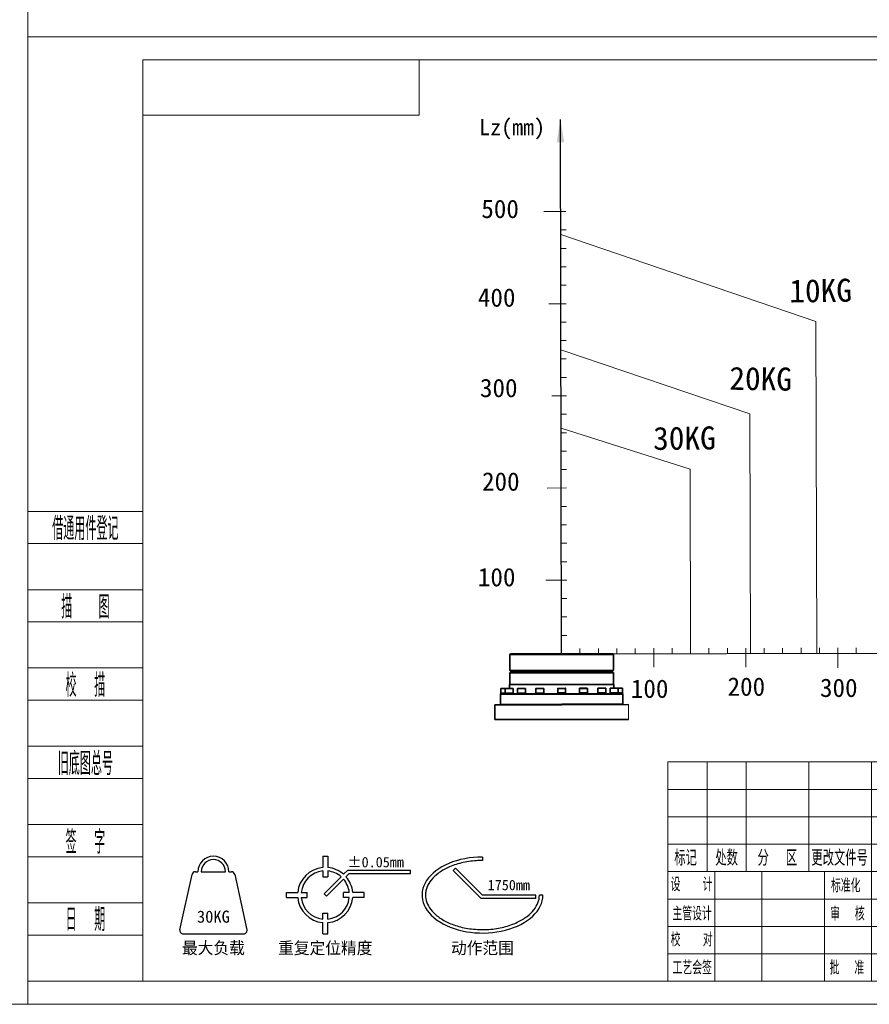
# Model space of a CAD drawing. Header units: millimetres. Extents: x 7702 to 16913, y -3294 to 4428.
# Tile 77 of 89: x 16316 to 16685, y -3294 to -2867. Entities that reach past the tile are written whole.
import ezdxf
from ezdxf import colors
from ezdxf.entities.mleader import LeaderData, LeaderLine
from ezdxf.enums import TextEntityAlignment as Align
from ezdxf.math import Vec2, Vec3

# ---------------------------------------------------------------- set-up
doc = ezdxf.new("R2010")
doc.units = ezdxf.units.MM
doc.header["$LTSCALE"] = 6
for name, color, linetype, lineweight in [('1轮廓实线层', 7, 'Continuous', 18), ('2细线层', 4, 'Continuous', 13), ('6文字层', 3, 'Continuous', 13), ('L2', 6, 'Continuous', 13), ('图框层', 7, 'Continuous', 18), ('标注线', 3, 'Continuous', 20)]:
    doc.layers.add(name, color=color, linetype=linetype, lineweight=lineweight)
doc.layers.add('图层1', color=10, linetype='Continuous')
doc.styles.add('PC_TEXTSTYLE', font='ISOCP.SHX', dxfattribs={"width": 0.707, "bigfont": 'GBCBIG.SHX'})
doc.styles.add('仿宋体', font='txt')
doc.styles.add('标准汉字', font='gbenor.shx', dxfattribs={"bigfont": 'gbcbig.shx'})

# ---------------------------------------------------------------- blocks, each defined once
blk = doc.blocks.new('ZwmFrameMain_2_A4^_^无分区图框^_^portrait')
at = {"layer": '2细线层'}
for p in [(185, 292), (-25, -5)]:
    blk.add_line(p, (185, -5), dxfattribs=at)
blk = doc.blocks.new('ZwmFrameMain_3_A4^_^无分区图框^_^landscape')
at = {"layer": '1轮廓实线层'}
for p, q in [((0, 0), (0, 200)), ((267, 200), (0, 200)), ((267, 200), (267, 0)), ((0, 0), (267, 0))]:
    blk.add_line(p, q, dxfattribs=at)
at = {"layer": '2细线层'}
for p, q in [((-25, -5), (-25, 205)), ((272, 205), (-25, 205)), ((272, 205), (272, -5)), ((-25, -5), (272, -5))]:
    blk.add_line(p, q, dxfattribs=at)
blk = doc.blocks.new('ZwmFrameMain_3_横向标题栏')
at = {"layer": '1轮廓实线层'}
for p, q in [((-153, 47.6), (0, 47.6)), ((-153, 0), (-153, 47.6))]:
    blk.add_line(p, q, dxfattribs=at)
at = {"layer": '2细线层', "color": 6, "linetype": 'Continuous'}
for p, q in [((-144.5, 23.8), (-144.5, 47.6)), ((-136, 23.8), (-136, 47.6)), ((-122.4, 23.8), (-122.4, 47.6)), ((-108.8, 0), (-108.8, 47.6)), ((-108.8, 23.8), (-108.8, 47.6)), ((-98.6, 0), (-98.6, 47.6)), ((-85, 0), (-85, 47.6)), ((-42.5, 0), (-42.5, 47.6)), ((-153, 41.65), (-85, 41.65)), ((-153, 35.7), (-85, 35.7)), ((-42.5, 32.3), (0, 32.3)), ((-153, 29.75), (-85, 29.75)), ((-153, 23.8), (-42.5, 23.8)), ((-142.8, 0), (-142.8, 23.8)), ((-132.6, 0), (-132.6, 23.8)), ((-62.9, 7.65), (-62.9, 23.8)), ((-52.7, 7.65), (-52.7, 23.8)), ((-153, 17.85), (-85, 17.85)), ((-85, 15.3), (0, 15.3)), ((-79.47, 7.65), (-79.47, 15.3)), ((-73.95, 7.65), (-73.95, 15.3)), ((-68.42, 7.65), (-68.42, 15.3)), ((-153, 11.9), (-85, 11.9)), ((-85, 7.65), (-42.5, 7.65)), ((-153, 5.95), (-85, 5.95))]:
    blk.add_line(p, q, dxfattribs=at)
at = {"layer": 'L2', "linetype": 'Continuous'}
blk.add_line((-119, 0), (-119, 23.8), dxfattribs=at)
at = {"layer": '6文字层', "color": 4, "linetype": 'Continuous', "insert": (-21.17, 35.77), "char_height": 1.7, "width": 46.9115, "attachment_point": 5, "style": '仿宋体'}
blk.add_mtext('芜湖藦卡机器人科技有限公司', dxfattribs=at)
at = {"layer": '6文字层', "color": 6, "style": '标准汉字'}
for s, insert, char_height, width, attachment_point in [('标记', (-149.17, 26.77), 3.4, 9.9025, 5), ('处数', (-140.26, 26.77), 3.4, 9.7325, 5), ('分  区', (-129.24, 26.77), 3.4, 16.2896, 5), ('更改文件号', (-115.72, 26.77), 3.4, 24.905, 5), ('签 名', (-103.99, 26.77), 3.4, 12.6286, 5), ('年 月 日', (-92.13, 26.77), 3.4, 20.3696, 5), ('设   计', (-147.87, 21.02), 2.975, 17.0478, 5), ('标准化', (-114.39, 20.78), 2.975, 13.1644, 5), ('阶 段 标 记', (-80.73, 17.89), 3.5, 25.8612, 7), ('数量', (-60.2, 17.85), 3.5, 8.5159, 7), ('比例', (-50.35, 17.98), 3.5, 7.9953, 7), ('主管设计', (-147.75, 14.68), 2.975, 17.1806, 5), ('审  核', (-114.03, 14.65), 2.975, 13.9931, 5), ('校   对', (-147.84, 9.04), 2.975, 17.2709, 5), ('工艺会签', (-147.73, 2.95), 2.975, 17.255, 5), ('批  准', (-114.13, 2.95), 2.975, 14.1047, 5), ('共  张        第  张', (-75.11, 1.97), 2.975, 51.7172, 7)]:
    blk.add_mtext(s, dxfattribs=dict(at, insert=insert, char_height=char_height, width=width, attachment_point=attachment_point))
at = {"layer": '6文字层', "color": 4, "style": 'PC_TEXTSTYLE', "flags": 8}
for tag, height, width, p, p2 in [('产品名称或材料标记', 4.5, 0.911854, (-77.25, 33.47), (-50.6, 33.47)), ('图样名称', 5, 2.846512, (-41.5, 21.71), (-1, 21.71)), ('图样代号', 5, 2.86875, (-41.5, 5.64), (-1, 5.64))]:
    blk.add_attdef(tag, text='', height=height, dxfattribs=dict(at, width=width)).set_placement(p, p2, align=Align.FIT)
at = {"layer": '6文字层', "color": 6, "style": 'PC_TEXTSTYLE', "width": 9.241641, "flags": 8}
blk.add_attdef('设计', text='', height=2.12, rotation=359.5768, dxfattribs=at).set_placement((-141.75, 19.99), (-133.89, 19.93), align=Align.FIT)
at = {"layer": '6文字层', "color": 6, "style": 'PC_TEXTSTYLE', "flags": 8}
for tag, height, width, p, p2 in [('审核', 2.12, 2.542374, (-141.61, 14.16), (-134.04, 14.16)), ('重量', 3.5, 1.685865, (-61.9, 10.1), (-53.7, 10.1)), ('比例', 3.5, 1.699352, (-51.7, 9.95), (-43.5, 9.95))]:
    blk.add_attdef(tag, text='', height=height, dxfattribs=dict(at, width=width)).set_placement(p, p2, align=Align.FIT)
blk = doc.blocks.new('ZwmFrameMain_3_图样代号')
at = {"layer": '2细线层', "linetype": 'Continuous'}
for p in [(60, 0), (0, -12)]:
    blk.add_line(p, (60, -12), dxfattribs=at)
at = {"layer": '6文字层', "style": 'PC_TEXTSTYLE', "width": 2.827942}
blk.add_attdef('图样代号', text='', height=7, rotation=180, dxfattribs=at).set_placement((58.24, -2.4), (2.35, -2.4), align=Align.FIT)
blk = doc.blocks.new('ZwmFrameMain_3_附加栏')
at = {"layer": '2细线层'}
for p, q in [((-25, 102), (0, 102)), ((-25, 95), (0, 95)), ((-25, 85), (0, 85)), ((-25, 78), (0, 78)), ((-25, 68), (0, 68)), ((-25, 61), (0, 61)), ((-25, 51), (0, 51)), ((-25, 44), (0, 44)), ((-25, 34), (0, 34)), ((-25, 27), (0, 27)), ((-25, 17), (0, 17)), ((-25, 10), (0, 10)), ((-25, 0), (0, 0))]:
    blk.add_line(p, q, dxfattribs=at)
at = {"layer": '6文字层', "color": 3, "style": 'PC_TEXTSTYLE'}
for s, width, p in [('借通用件登记', 0.667, (-12.5, 98.5)), ('描   图', 0.6667, (-12.5, 81.5)), ('校  描', 0.667, (-12.5, 64.5)), ('旧底图总号', 0.667, (-12.5, 47.5)), ('签  字', 0.667, (-12.5, 30.5)), ('日  期', 0.667, (-12.49, 13.6))]:
    blk.add_text(s, height=5, dxfattribs=dict(at, width=width)).set_placement(p, align=Align.MIDDLE)
at = {"layer": '6文字层', "style": 'PC_TEXTSTYLE'}
for tag, width, p, p2 in [('借通用件登记', 0.671328, (-23.44, 86.36), (-1.25, 86.36)), ('描图', 2.120922, (-23.44, 69.36), (-1.25, 69.36)), ('校图', 2.149976, (-23.75, 52.06), (-1.25, 52.06)), ('旧底图总号', 0.761452, (-22.84, 35.67), (-1.86, 35.67)), ('签字', 2.026939, (-23.14, 18.37), (-1.56, 18.37)), ('日期', 1.89999, (-22.84, 1.37), (-2.17, 1.37))]:
    blk.add_attdef(tag, text='', height=5, dxfattribs=dict(at, width=width)).set_placement(p, p2, align=Align.FIT)
blk = doc.blocks.new('重复定位精度')
for p, q in [((42215.16, -36163.82), (42215.16, -36167.1)), ((42215.16, -36163.82), (42216.66, -36163.82)), ((42216.66, -36163.82), (42216.66, -36167.1)), ((42215.16, -36168.11), (42215.16, -36169.82)), ((42216.66, -36168.11), (42216.66, -36169.82)), ((42221.21, -36169.07), (42222.42, -36167.85)), ((42222.42, -36167.85), (42240.61, -36167.85)), ((42240.61, -36168.85), (42240.61, -36167.85)), ((42215.16, -36169.82), (42216.66, -36169.82)), ((42215.56, -36174.71), (42220.5, -36169.78)), ((42216.27, -36175.42), (42221.2, -36170.48)), ((42221.91, -36169.78), (42222.84, -36168.85)), ((42222.84, -36168.85), (42240.61, -36168.85)), ((42204.66, -36174.32), (42207.95, -36174.32)), ((42204.66, -36175.82), (42204.66, -36174.32)), ((42208.95, -36174.32), (42210.66, -36174.32)), ((42210.66, -36175.82), (42210.66, -36174.32)), ((42221.16, -36175.82), (42221.16, -36174.32)), ((42222.87, -36174.32), (42221.16, -36174.32)), ((42227.16, -36174.32), (42223.88, -36174.32)), ((42227.16, -36175.82), (42227.16, -36174.32)), ((42204.66, -36175.82), (42207.95, -36175.82)), ((42208.95, -36175.82), (42210.66, -36175.82)), ((42215.56, -36174.71), (42216.27, -36175.42)), ((42222.87, -36175.82), (42221.16, -36175.82)), ((42227.16, -36175.82), (42223.88, -36175.82)), ((42215.16, -36180.32), (42216.66, -36180.32)), ((42215.16, -36182.03), (42215.16, -36180.32)), ((42216.66, -36182.03), (42216.66, -36180.32)), ((42215.16, -36186.32), (42215.16, -36183.03)), ((42216.66, -36186.32), (42216.66, -36183.03)), ((42215.16, -36186.32), (42216.66, -36186.32))]:
    blk.add_line(p, q)
for radius, start, end in [(8, 95.3794, 174.6206), (7, 96.1506, 173.8494), (8, 48.5833, 84.6206), (7, 49.096, 83.8494), (7, 6.1506, 40.904), (8, 5.3794, 41.4167), (8, 185.3794, 264.6206), (7, 186.1506, 263.8494), (7, 276.1506, 353.8494), (8, 275.3794, 354.6206)]:
    blk.add_arc((42215.91, -36175.07), radius, start, end)
at = {"layer": '6文字层'}
blk.add_text('%%p0.05mm', height=3, dxfattribs=at).set_placement((42230.51, -36167.94), align=Align.BOTTOM_CENTER)
blk.add_text('重复定位精度', height=3.5, dxfattribs=at).set_placement((42215.91, -36190.32), align=Align.MIDDLE)

msp = doc.modelspace()

# ---------------------------------------------------------------- linework, layer by layer
at = {"color": 7, "linetype": 'Continuous', "lineweight": 35, "ltscale": 2, "true_color": 0xffffff}
for p, q in [((16528.62, -3142.26), (16529.02, -3141.86)), ((16528.62, -3142.26), (16573.66, -3142.17)), ((16573.26, -3141.77), (16529.02, -3141.86)), ((16573.26, -3141.77), (16573.66, -3142.17)), ((16573.66, -3142.17), (16573.68, -3148.97)), ((16569.96, -3149.38), (16569.96, -3149.88)), ((16573.68, -3148.97), (16573.28, -3149.37)), ((16573.68, -3150.07), (16573.69, -3155.07)), ((16570.34, -3156.79), (16570.34, -3158.75)), ((16572.29, -3156.79), (16575.69, -3156.78)), ((16572.3, -3158.75), (16572.29, -3156.79)), ((16575.65, -3156.74), (16572.33, -3156.75)), ((16573.77, -3155.07), (16573.77, -3156.75)), ((16577.53, -3156.74), (16575.65, -3156.74)), ((16575.69, -3156.78), (16575.7, -3158.74)), ((16575.69, -3156.78), (16577.57, -3156.78)), ((16577.57, -3156.78), (16577.58, -3158.74)), ((16570.34, -3158.75), (16570.34, -3159.07)), ((16572.3, -3158.75), (16575.7, -3158.74)), ((16572.3, -3159.07), (16572.3, -3158.75)), ((16572.8, -3158.75), (16572.3, -3158.75)), ((16575.7, -3158.74), (16572.8, -3158.75)), ((16575.7, -3158.74), (16575.7, -3159.06)), ((16577.58, -3158.74), (16575.7, -3158.74)), ((16577.58, -3158.74), (16577.58, -3159.06))]:
    msp.add_line(p, q, dxfattribs=at)
at = {"color": 7, "linetype": 'Continuous', "lineweight": 35, "ltscale": 2}
for p, q in [((16528.64, -3149.06), (16528.62, -3142.26)), ((16532.99, -3149.05), (16528.64, -3149.06)), ((16529.04, -3149.46), (16528.64, -3149.06)), ((16573.48, -3149.87), (16528.84, -3149.96)), ((16529.04, -3149.46), (16533.31, -3149.45)), ((16532.36, -3149.96), (16532.36, -3149.46)), ((16573.68, -3148.97), (16532.99, -3149.05)), ((16533.31, -3149.45), (16573.28, -3149.37)), ((16528.65, -3155.16), (16528.64, -3150.16)), ((16524.78, -3158.85), (16524.77, -3156.89)), ((16525.84, -3156.85), (16524.81, -3156.85)), ((16526.69, -3156.85), (16525.84, -3156.85)), ((16526.66, -3158.85), (16526.65, -3156.89)), ((16528.35, -3156.84), (16526.69, -3156.85)), ((16530.01, -3156.84), (16528.35, -3156.84)), ((16528.57, -3155.16), (16573.77, -3155.07)), ((16528.57, -3156.84), (16528.57, -3155.16)), ((16530.05, -3156.88), (16530.06, -3158.84)), ((16532.01, -3158.84), (16532.01, -3156.88)), ((16534.34, -3156.83), (16532.05, -3156.84)), ((16535.37, -3156.83), (16534.34, -3156.83)), ((16535.41, -3156.87), (16535.41, -3158.83)), ((16540.03, -3158.82), (16540.02, -3156.86)), ((16542.89, -3156.81), (16540.06, -3156.82)), ((16543.38, -3156.81), (16542.89, -3156.81)), ((16543.42, -3156.85), (16543.43, -3158.81)), ((16549.48, -3158.8), (16549.47, -3156.84)), ((16552.71, -3156.79), (16549.51, -3156.8)), ((16552.83, -3156.79), (16552.71, -3156.79)), ((16552.87, -3156.83), (16552.88, -3158.79)), ((16558.93, -3158.78), (16558.93, -3156.82)), ((16562.29, -3156.77), (16558.97, -3156.78)), ((16562.33, -3156.81), (16562.33, -3158.77)), ((16566.94, -3158.76), (16566.94, -3156.8)), ((16570.3, -3156.75), (16566.98, -3156.76)), ((16524.59, -3163.77), (16524.58, -3159.37)), ((16524.78, -3159.17), (16524.78, -3158.85)), ((16526.66, -3158.85), (16524.78, -3158.85)), ((16577.58, -3159.06), (16524.78, -3159.17)), ((16530.06, -3158.84), (16526.66, -3158.85)), ((16526.66, -3159.17), (16526.66, -3158.85)), ((16530.06, -3158.84), (16530.06, -3159.16)), ((16535.41, -3158.83), (16532.01, -3158.84)), ((16532.01, -3159.16), (16532.01, -3158.84)), ((16535.41, -3158.83), (16535.41, -3159.15)), ((16543.43, -3158.81), (16540.03, -3158.82)), ((16540.03, -3159.14), (16540.03, -3158.82)), ((16543.43, -3158.81), (16543.43, -3159.13)), ((16552.88, -3158.79), (16549.48, -3158.8)), ((16549.48, -3159.12), (16549.48, -3158.8)), ((16552.88, -3158.79), (16552.88, -3159.11)), ((16562.33, -3158.77), (16558.93, -3158.78)), ((16558.93, -3159.1), (16558.93, -3158.78)), ((16562.33, -3158.77), (16562.33, -3159.09)), ((16566.94, -3158.76), (16570.34, -3158.75)), ((16566.94, -3159.08), (16566.94, -3158.76)), ((16567.07, -3158.76), (16566.94, -3158.76)), ((16570.34, -3158.75), (16567.07, -3158.76)), ((16577.78, -3159.26), (16577.79, -3163.66)), ((16551.19, -3163.92), (16522.19, -3163.98)), ((16522.2, -3170.38), (16522.19, -3163.98)), ((16580.19, -3163.85), (16551.19, -3163.92)), ((16580.22, -3170.25), (16522.2, -3170.38)), ((16522.42, -3170.38), (16522.2, -3170.38)), ((16522.64, -3170.38), (16522.42, -3170.38))]:
    msp.add_line(p, q, dxfattribs=at)
at = {"color": 8, "linetype": 'Continuous', "lineweight": 35, "ltscale": 2}
for p, q in [((16528.64, -3150.16), (16573.68, -3150.07)), ((16524.77, -3156.89), (16525.82, -3156.89)), ((16525.82, -3156.89), (16526.65, -3156.89)), ((16526.65, -3156.89), (16528.35, -3156.88)), ((16528.35, -3156.88), (16530.05, -3156.88)), ((16532.01, -3156.88), (16534.36, -3156.87)), ((16534.36, -3156.87), (16535.41, -3156.87)), ((16540.02, -3156.86), (16542.92, -3156.85)), ((16542.92, -3156.85), (16543.42, -3156.85)), ((16549.47, -3156.84), (16552.74, -3156.83)), ((16552.74, -3156.83), (16552.87, -3156.83)), ((16558.93, -3156.82), (16562.33, -3156.81)), ((16566.94, -3156.8), (16570.34, -3156.79)), ((16524.58, -3159.37), (16577.78, -3159.26)), ((16551.19, -3163.72), (16524.59, -3163.77)), ((16577.79, -3163.66), (16551.19, -3163.72))]:
    msp.add_line(p, q, dxfattribs=at)
for p, q in [((16516.77, -3230.02), (16516.77, -3231.52)), ((16504.04, -3235.91), (16505.1, -3234.85)), ((16516.77, -3246.52), (16505.1, -3234.85)), ((16385.33, -3261.57), (16390.67, -3237.57)), ((16392.13, -3236.4), (16393.18, -3236.4)), ((16394.68, -3236.4), (16405.18, -3236.4)), ((16406.68, -3236.4), (16407.72, -3236.4)), ((16409.19, -3237.57), (16414.52, -3261.57)), ((16516.15, -3248.02), (16504.04, -3235.91)), ((16540.02, -3248.02), (16516.15, -3248.02)), ((16540.02, -3246.52), (16516.77, -3246.52)), ((16540.02, -3248.02), (16540.02, -3246.52)), ((16543.02, -3246.52), (16541.52, -3246.52)), ((16386.8, -3263.4), (16413.06, -3263.4))]:
    msp.add_line(p, q)
at = {"color": 7, "linetype": 'Continuous', "lineweight": 35, "ltscale": 2}
for centre, radius, start, end in [((16528.84, -3150.16), 0.2, 90.1228, 180.1228), ((16524.81, -3156.89), 0.04, 90.1228, 180.1228), ((16526.69, -3156.89), 0.04, 90.1228, 180.1228), ((16530.01, -3156.88), 0.04, 0.1228, 90.1228), ((16532.05, -3156.88), 0.04, 90.1228, 180.1228), ((16535.37, -3156.87), 0.04, 0.1228, 90.1228), ((16540.06, -3156.86), 0.04, 90.1228, 180.1228), ((16543.38, -3156.85), 0.04, 0.1228, 90.1228), ((16549.51, -3156.84), 0.04, 90.1228, 180.1228), ((16552.83, -3156.83), 0.04, 0.1228, 90.1228), ((16558.97, -3156.82), 0.04, 90.1228, 180.1228), ((16562.29, -3156.81), 0.04, 0.1228, 90.1228), ((16566.98, -3156.8), 0.04, 90.1228, 180.1228), ((16524.78, -3159.37), 0.2, 90.1228, 180.1228), ((16524.79, -3163.77), 0.2, 180.1228, 270.1228), ((16577.59, -3163.66), 0.2, 270.1228, 0.1228)]:
    msp.add_arc(centre, radius, start, end, dxfattribs=at)
at = {"color": 7, "linetype": 'Continuous', "lineweight": 35, "ltscale": 2, "true_color": 0xffffff}
for centre, radius, start, end in [((16573.48, -3150.07), 0.2, 0.1228, 90.1228), ((16570.3, -3156.79), 0.04, 0.1228, 90.1228), ((16572.33, -3156.79), 0.04, 90.1228, 180.1228), ((16575.65, -3156.78), 0.04, 0.1228, 90.1228), ((16577.53, -3156.78), 0.04, 0.1228, 90.1228), ((16577.58, -3159.26), 0.2, 0.1228, 90.1228)]:
    msp.add_arc(centre, radius, start, end, dxfattribs=at)
for centre, radius, start, end in [((16399.93, -3236.4), 6.75, 0, 180), ((16399.93, -3236.4), 5.25, 0, 180), ((16392.13, -3237.9), 1.5, 90, 167.4712), ((16407.72, -3237.9), 1.5, 12.5288, 90), ((16386.8, -3261.9), 1.5, 167.4712, 270), ((16413.06, -3261.9), 1.5, 270, 12.5288)]:
    msp.add_arc(centre, radius, start, end)
msp.add_ellipse((16516.77, -3246.52), major_axis=(-26.25, 0), ratio=0.628571, start_param=4.712389, end_param=9.424778)
msp.add_open_spline([(16516.77, -3231.52), (16515.9, -3231.52), (16512.79, -3231.62), (16507.56, -3232.41), (16501.84, -3234.38), (16497.41, -3237.01), (16494.37, -3239.92), (16492.81, -3242.54), (16492.14, -3244.74), (16492.02, -3245.93), (16492.02, -3246.52), (16492.02, -3247.6), (16492.4, -3249.71), (16494.11, -3252.78), (16496.95, -3255.66), (16501.05, -3258.27), (16506.47, -3260.34), (16512.85, -3261.52), (16519.63, -3261.61), (16526.2, -3260.57), (16531.89, -3258.57), (16536.27, -3255.93), (16539.3, -3252.97), (16541.09, -3249.85), (16541.51, -3247.68), (16541.52, -3246.57), (16541.52, -3246.52)], degree=3, knots=[4.712388, 4.712388, 4.712388, 4.712388, 4.815388, 5.080738, 5.346087, 5.587663, 5.813673, 6.030604, 6.156895, 6.283185, 6.283185, 6.283185, 6.513373, 6.730244, 6.947115, 7.1826, 7.434491, 7.700205, 7.965919, 8.231633, 8.497347, 8.738238, 8.963722, 9.189206, 9.41469, 9.424773, 9.424773, 9.424773, 9.424773])
at = {"layer": '图层1', "color": 7, "true_color": 0xffffff}
for q in [(16550.64, -2909.82), (16794.93, -3141.29)]:
    msp.add_line((16551.14, -3141.82), q, dxfattribs=at)
at = {"layer": '标注线', "color": 7, "true_color": 0xffffff}
for p, q in [((16553.05, -2949.81), (16543.47, -2949.83)), ((16553.07, -2957.81), (16550.75, -2957.82)), ((16661.63, -2997.58), (16550.75, -2959.82)), ((16553.09, -2965.81), (16550.76, -2965.82)), ((16553.1, -2973.81), (16550.78, -2973.82)), ((16553.12, -2981.81), (16550.8, -2981.82)), ((16553.12, -2981.81), (16550.8, -2981.82)), ((16553.14, -2989.81), (16545.62, -2989.85)), ((16553.15, -2997.81), (16550.83, -2997.82)), ((16661.94, -3141.58), (16661.63, -2997.58)), ((16553.17, -3005.81), (16550.85, -3005.82)), ((16632.92, -3037.64), (16550.86, -3009.82)), ((16553.19, -3013.81), (16550.87, -3013.82)), ((16553.21, -3021.81), (16550.88, -3021.82)), ((16553.22, -3029.81), (16546.87, -3029.82)), ((16553.24, -3037.81), (16550.92, -3037.82)), ((16633.14, -3141.64), (16632.92, -3037.64)), ((16606.97, -3061.7), (16550.93, -3043.82)), ((16553.26, -3045.81), (16550.94, -3045.82)), ((16553.27, -3053.81), (16550.95, -3053.82)), ((16553.29, -3061.81), (16550.97, -3061.82)), ((16607.14, -3141.7), (16606.97, -3061.7)), ((16553.31, -3069.81), (16544.9, -3069.83)), ((16553.33, -3077.81), (16551, -3077.82)), ((16553.34, -3085.81), (16551.02, -3085.82)), ((16553.36, -3093.81), (16551.04, -3093.82)), ((16553.38, -3101.81), (16551.06, -3101.82)), ((16553.39, -3109.81), (16544.32, -3109.83)), ((16553.41, -3117.81), (16551.09, -3117.82)), ((16553.43, -3125.81), (16551.11, -3125.82)), ((16553.45, -3133.81), (16551.12, -3133.82)), ((16559.14, -3141.8), (16559.14, -3139.48)), ((16567.14, -3141.78), (16567.14, -3139.46)), ((16575.14, -3141.76), (16575.14, -3139.44)), ((16583.14, -3141.75), (16583.14, -3139.43)), ((16591.15, -3147.64), (16591.14, -3139.41)), ((16599.14, -3141.71), (16599.14, -3139.39)), ((16607.14, -3141.7), (16607.14, -3139.38)), ((16615.14, -3141.68), (16615.14, -3139.36)), ((16623.14, -3141.66), (16623.14, -3139.34)), ((16631.15, -3147.64), (16631.14, -3139.32)), ((16639.14, -3141.63), (16639.14, -3139.31)), ((16647.14, -3141.61), (16647.14, -3139.29)), ((16655.14, -3141.59), (16655.14, -3139.27)), ((16663.14, -3141.58), (16663.14, -3139.26)), ((16671.15, -3147.94), (16671.14, -3139.24)), ((16679.14, -3141.54), (16679.14, -3139.22))]:
    msp.add_line(p, q, dxfattribs=at)
at = {"layer": '标注线', "color": 0}
msp.add_line((16580.22, -3170.25), (16580.19, -3163.85), dxfattribs=at)
at = {"layer": '标注线', "color": 7, "true_color": 0xffffff}
msp.add_solid([(16552.33, -2919.81), (16549, -2919.82), (16550.64, -2909.82)], dxfattribs=at)

# ---------------------------------------------------------------- block references
at = {"xscale": 1.5, "yscale": 1.5, "zscale": 1.5}
msp.add_blockref('重复定位精度', (-46875.35, 51016.08), dxfattribs=at)
at = {"layer": '图框层'}
for name, p, xscale, yscale, zscale in [('ZwmFrameMain_2_A4^_^无分区图框^_^portrait', (15394.33, -3268.96), 5, 5, 5), ('ZwmFrameMain_3_A4^_^无分区图框^_^landscape', (16369.33, -3283.96), 2, 2, 2), ('ZwmFrameMain_3_图样代号', (16369.33, -2883.96), 2, 2, 2), ('ZwmFrameMain_3_附加栏', (16369.33, -3283.96), 2, 2, 2)]:
    msp.add_blockref(name, p, dxfattribs=dict(at, xscale=xscale, yscale=yscale, zscale=zscale))
ref = msp.add_blockref('ZwmFrameMain_3_横向标题栏', (16903.33, -3283.96), dxfattribs=dict(at, xscale=2, yscale=2, zscale=2))
ref.add_attrib('产品名称或材料标记', 'MR30C-1750', dxfattribs={"layer": '6文字层', "color": 4, "height": 9, "style": 'PC_TEXTSTYLE', "width": 0.707}).set_placement((16775.48, -3217.01), align=Align.CENTER)
ref.add_attrib('图样名称', '机器人负载曲线', dxfattribs={"layer": '6文字层', "color": 4, "height": 10, "style": 'PC_TEXTSTYLE', "width": 0.707}).set_placement((16860.83, -3240.53), align=Align.CENTER)
ref.add_attrib('比例', '1:2', dxfattribs={"layer": '6文字层', "color": 6, "height": 7, "style": 'PC_TEXTSTYLE', "width": 0.707}).set_placement((16808.13, -3264.05), align=Align.CENTER)

# ---------------------------------------------------------------- texts
at = {"layer": '6文字层'}
msp.add_text('Lz(mm)', height=7, dxfattribs=at).set_placement((16515.38, -2913.18), align=Align.MIDDLE_LEFT)
msp.add_text('1750mm', height=4.5, dxfattribs=at).set_placement((16528.23, -3245.77), align=Align.BOTTOM_CENTER)
for s, p in [('30KG', (16399.93, -3255.9)), ('最大负载', (16399.93, -3269.4)), ('动作范围', (16516.77, -3269.4))]:
    msp.add_text(s, height=5.25, dxfattribs=at).set_placement(p, align=Align.MIDDLE)
at = {"layer": '标注线', "color": 3, "attachment_point": 1}
for s, insert, char_height, rotation in [('{\\f仿宋_GB2312|b0|i0|c134|p49;500}', (16516.29, -2944.63), 8, 359.8319), ('{\\f仿宋_GB2312|b0|i0|c134|p49;10KG}', (16649.97, -2979.32), 10, 0.8158), ('{\\f仿宋_GB2312|b0|i0|c134|p49;400}', (16514.8, -2983.12), 8, 359.8772), ('{\\f仿宋_GB2312|b0|i0|c134|p49;20KG}', (16624.09, -3017.16), 10, 359.082), ('{\\f仿宋_GB2312|b0|i0|c134|p49;300}', (16515.7, -3022.38), 8, 359.8772), ('{\\f仿宋_GB2312|b0|i0|c134|p49;30KG}', (16590.85, -3043.29), 10, 0.4656), ('{\\f仿宋_GB2312|b0|i0|c134|p49;200}', (16516.6, -3062.99), 8, 359.8772), ('{\\f仿宋_GB2312|b0|i0|c134|p49;100}', (16514.8, -3104.5), 8, 359.8772), ('{\\f仿宋_GB2312|b0|i0|c134|p49;100}', (16581.23, -3152.92), 8, 359.8772), ('{\\f仿宋_GB2312|b0|i0|c134|p49;200}', (16623.23, -3152.02), 8, 359.8772), ('{\\f仿宋_GB2312|b0|i0|c134|p49;300}', (16663.37, -3152.53), 8, 359.8772)]:
    msp.add_mtext_dynamic_manual_height_columns(s, width=31.8976, gutter_width=17.5, heights=[0], dxfattribs=dict(at, insert=insert, char_height=char_height, rotation=rotation))

# ---------------------------------------------------------------- leaders
at = {"layer": '图层1', "color": 7, "true_color": 0xffffff}
ml = msp.add_multileader_mtext('Standard', dxfattribs=at)
ml.set_content('', color=(255, 255, 255))
ml.set_leader_properties()
ml.build(insert=Vec2(0, 0))
ml.multileader.update_dxf_attribs({"text_right_attachment_type": 6, "dogleg_length": 0.36, "arrow_head_size": 1.6})
ctx = ml.context
ctx.base_point, ctx.char_height, ctx.arrow_head_size, ctx.landing_gap_size, ctx.plane_origin, ctx.plane_x_axis, ctx.plane_y_axis = Vec3(16551.27, -3133.82), 1.6, 1.6, 0.8, Vec3(16551.14, -3141.82), Vec3(0.999998, 0.002144), Vec3(-0.002144, 0.999998)
ctx.right_attachment = 6
notes = []
notes.append((ctx, [(0, (1, 1, 0), (16551.12, -3133.82), (0.999998, 0.002144), 0.144, [(0, [(16551.14, -3141.82)], 0, [])])]))
ctx.mtext.insert, ctx.mtext.text_direction, ctx.mtext.rotation, ctx.mtext.flow_direction, ctx.mtext.extrusion = Vec3(16552.07, -3134.61), Vec3(0.999998, 0.002144), 3.139449, 5, Vec3(0, 0, -1)
for ctx, leaders in notes:
    for number, flags, end, landing, length, lines in leaders:
        leader = LeaderData()
        leader.index, (leader.has_last_leader_line, leader.has_dogleg_vector, leader.attachment_direction) = number, flags
        leader.last_leader_point, leader.dogleg_vector, leader.dogleg_length = Vec3(end), Vec3(landing), length
        for number, points, colour, breaks in lines:
            line = LeaderLine()
            line.index, line.vertices, line.color, line.breaks = number, Vec3.list(points), colors.encode_raw_color(colour), breaks
            leader.lines.append(line)
        ctx.leaders.append(leader)

doc.saveas('drawing.dxf')
